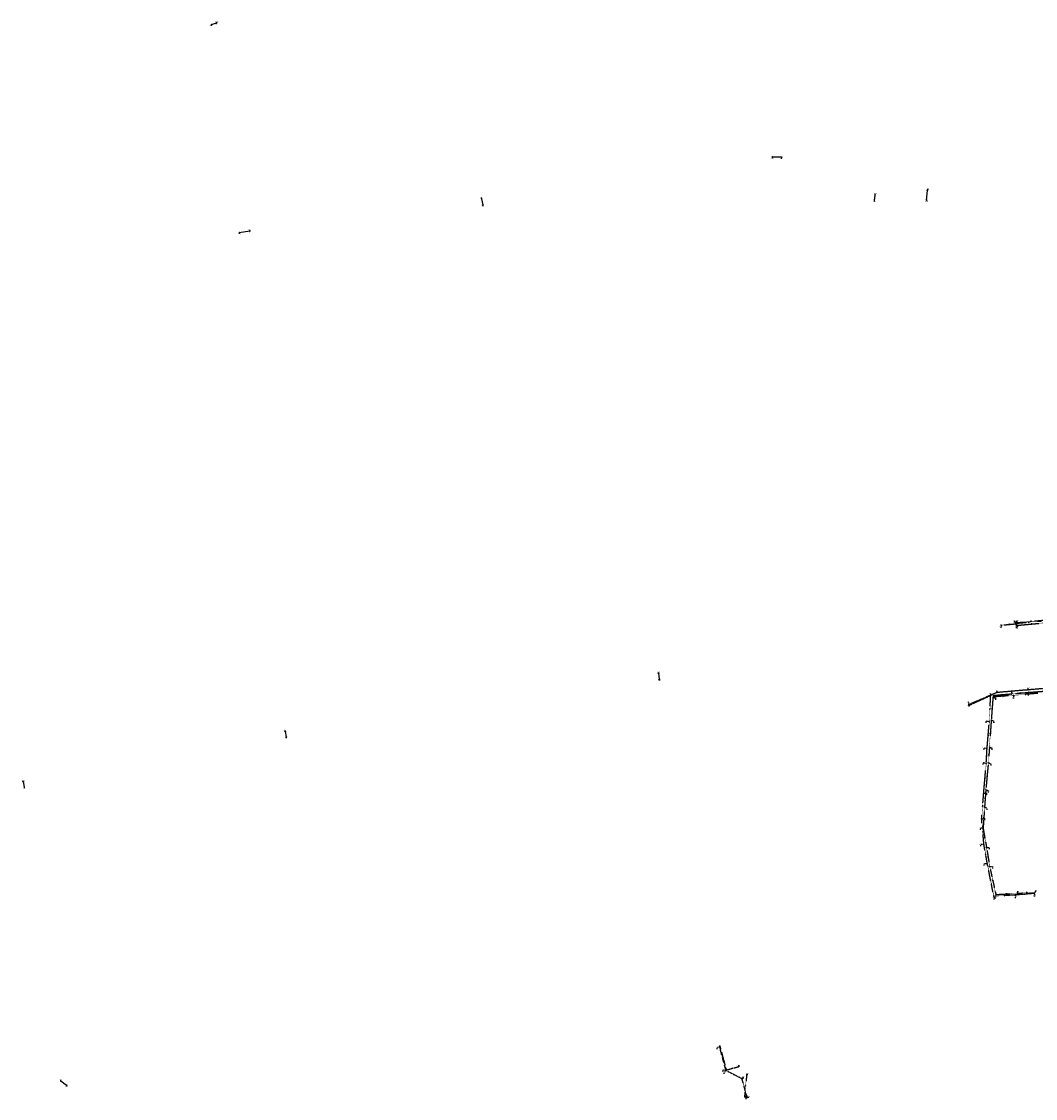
# Model space of a CAD drawing. Extents: x 188323 to 208361, y 565368 to 574910.
# Tile 32 of 256: x 197372 to 199667, y 568993 to 571431. Entities that reach past the tile are written whole.
import ezdxf

# ---------------------------------------------------------------- set-up
doc = ezdxf.new("R2010")
doc.units = 0
for name, pattern in [('BORDER', [1.75, 0.5, -0.25, 0.5, -0.25, 0, -0.25]), ('CENTER', [2, 1.25, -0.25, 0.25, -0.25]), ('DASHDOT', [1, 0.5, -0.25, 0, -0.25]), ('DASHED', [0.75, 0.5, -0.25])]:
    doc.linetypes.add(name, pattern=pattern)
doc.layers.get('0').update_dxf_attribs({"linetype": 'CONTINUOUS'})
for name, color, linetype in [('RIO-AFM', 7, 'CONTINUOUS'), ('RIO-BOK', 7, 'CONTINUOUS'), ('RIO-DET', 7, 'CONTINUOUS'), ('RIO-KNP', 7, 'CONTINUOUS'), ('RIO-KNR', 7, 'CONTINUOUS'), ('RIO-LAG', 7, 'CONTINUOUS'), ('RIO-LAG_1B', 7, 'DASHED'), ('RIO-LAG_2B', 7, 'DASHED'), ('RIO-LAG_3', 7, 'CENTER'), ('RIO-LAG_4', 7, 'BORDER'), ('RIO-LEN', 7, 'CONTINUOUS'), ('RIO-MVD', 1, 'CONTINUOUS'), ('RIO-VRB', 6, 'DASHDOT'), ('RIO-VRH', 7, 'CONTINUOUS')]:
    doc.layers.add(name, color=color, linetype=linetype)
doc.styles.add('RIO-TXT', font='isocp.shx')

# ---------------------------------------------------------------- blocks, each defined once
blk = doc.blocks.new('L_VHR')
blk.add_lwpolyline([(-0.5, 0), (0.5, 0), (-0.5, 0.15), (-0.5, -0.15), (0.5, 0)])
blk = doc.blocks.new('K_IPR')
blk.add_lwpolyline([(-0.5, -0.5), (0.5, -0.5), (0.5, 0.5), (-0.5, 0.5)], close=True)
blk.add_solid([(-0.5, 0.5), (0.5, 0.5), (-0.5, -0.5), (0.5, -0.5)])
at = {"style": 'RIO-TXT', "flags": 1}
blk.add_attdef('KNOOPNAAM', (2, 2), '', height=1, dxfattribs=at)
blk = doc.blocks.new('K_UTB')
blk.add_lwpolyline([(0.5, 0.15), (0.5, -0.3), (-0.5, -0.3), (-0.5, 0.15), (-0.45, 0.15), (-0.45, -0.25), (0, -0.25), (0.45, -0.25), (0.45, 0.15)], close=True)
blk.add_lwpolyline([(0.85, 0.6), (0.55, 0.65), (0.614828, 0.459583), (0.850842, 0.598937)])
blk.add_arc((0.85, -0.25), 0.85, 90, 180)
at = {"style": 'RIO-TXT', "flags": 1}
blk.add_attdef('KNOOPNAAM', (2, 2), '', height=1, dxfattribs=at)
blk = doc.blocks.new('K_DIV')
for p, q in [((-0.65, 0.65), (-0.65, -0.65)), ((0.65, 0.65), (-0.65, 0.65)), ((0.65, -0.65), (0.65, 0.65)), ((-0.65, -0.65), (0.65, -0.65))]:
    blk.add_line(p, q)
blk = doc.blocks.new('K_IPD')
blk.add_lwpolyline([(-0.496027, 0.307994), (0.503973, 0.307994), (0.003973, -0.558031)], close=True)
blk.add_solid([(-0.496027, 0.307994), (0.503973, 0.307994), (0.003973, -0.558031)])
at = {"style": 'RIO-TXT', "flags": 1}
blk.add_attdef('KNOOPNAAM', (2, 2), '', height=1, dxfattribs=at)
blk = doc.blocks.new('K_IPG')
blk.add_circle((0, 0), 0.5)
for points in [[(0, 0), (-0.5, 0), (-0.433013, 0.25)], [(0, 0), (-0.433013, -0.25), (-0.5, 0)], [(0, 0), (-0.433013, 0.25), (-0.25, 0.433013)], [(0, 0), (-0.25, -0.433013), (-0.433013, -0.25)], [(0, 0), (-0.25, 0.433013), (0, 0.5)], [(0, 0), (0, -0.5), (-0.25, -0.433013)], [(0, 0), (0, 0.5), (0.25, 0.433013)], [(0, 0), (0.25, 0.433013), (0.433013, 0.25)], [(0, 0), (0.433013, 0.25), (0.5, 0)], [(0, 0), (0.5, 0), (0.433013, -0.25)], [(0, 0), (0.433013, -0.25), (0.25, -0.433013)], [(0, 0), (0.25, -0.433013), (0, -0.5)]]:
    blk.add_solid(points)
at = {"style": 'RIO-TXT', "flags": 1}
blk.add_attdef('KNOOPNAAM', (2, 2), '', height=1, dxfattribs=at)
blk = doc.blocks.new('K_FIC')
blk.add_circle((0, 0), 0.0625)
at = {"style": 'RIO-TXT', "flags": 1}
blk.add_attdef('KNOOPNAAM', (2, 2), '', height=1, dxfattribs=at)
blk = doc.blocks.new('35_01______120327____120310_')
at = {"layer": 'RIO-LAG_1B'}
blk.add_line((0, 0), (0.588, -9.804), dxfattribs=at)
at = {"layer": 'RIO-VRH', "xscale": 2, "yscale": 2, "zscale": 2, "rotation": 273.4096}
blk.add_blockref('L_VHR', (0.294, -4.902), dxfattribs=at)
at = {"layer": 'RIO-AFM', "style": 'RIO-TXT'}
blk.add_text('r 250', height=0.9, rotation=273.4096, dxfattribs=at).set_placement((0.7288, -3.7937))
at = {"layer": 'RIO-BOK', "style": 'RIO-TXT'}
for s, p in [('-0.30', (-1.3136, -1.4812)), ('-0.38', (-1.0545, -5.7944))]:
    blk.add_text(s, height=0.9, rotation=273.4096, dxfattribs=at).set_placement(p)
at = {"layer": 'RIO-LEN', "style": 'RIO-TXT'}
blk.add_text('5m', height=0.9, rotation=273.4096, dxfattribs=at).set_placement((0.6316, -2.1766))
blk = doc.blocks.new('627_03______38011_____38012_')
at = {"layer": 'RIO-LAG_2B'}
blk.add_line((0, 0), (9.351, 3), dxfattribs=at)
at = {"layer": 'RIO-AFM', "style": 'RIO-TXT'}
blk.add_text('r 200', height=0.9, rotation=17.7879, dxfattribs=at).set_placement((3.4942, 1.6463))
at = {"layer": 'RIO-BOK', "style": 'RIO-TXT'}
for p in [(1.7606, -0.9054), (5.874, 0.4145)]:
    blk.add_text('-1.08', height=0.9, rotation=17.7879, dxfattribs=at).set_placement(p)
at = {"layer": 'RIO-LEN', "style": 'RIO-TXT'}
blk.add_text('5m', height=0.9, rotation=17.7879, dxfattribs=at).set_placement((1.9516, 1.1513))

msp = doc.modelspace()

# ---------------------------------------------------------------- linework, layer by layer
at = {"layer": 'RIO-LAG'}
for p, q in [((197812.512, 571426.752), (197801.008, 571423.296)), ((199091.712, 571123.392), (199070.288, 571123.776)), ((199302.736, 571037.696), (199301.696, 571024.896)), ((199420.256, 571025.728), (199421.888, 571048.704)), ((198413.152, 571029.376), (198415.568, 571015.424)), ((197888.24, 570955.84), (197864.816, 570952.128)), ((198813.504, 569955.648), (198815.184, 569941.952)), ((197968.544, 569824.448), (197970.592, 569811.328)), ((197375.664, 569710.528), (197377.584, 569697.92)), ((197473.888, 569022.848), (197460.624, 569032.576))]:
    msp.add_line(p, q, dxfattribs=at)
at = {"layer": 'RIO-LAG_1B'}
for p, q in [((199623.008, 570068.8), (199679.488, 570073.92)), ((199623.008, 570068.8), (199623.296, 570063.936)), ((199623.296, 570063.936), (199691.968, 570070.272)), ((199612.8, 569909.184), (199650.4, 569912.32)), ((199650.4, 569912.32), (199689.504, 569915.392)), ((199565.248, 569905.024), (199515.984, 569882.56)), ((199562.096, 569845.632), (199565.248, 569905.024)), ((199565.248, 569905.024), (199612.8, 569909.184)), ((199556.992, 569785.024), (199562.096, 569845.632)), ((199555.104, 569751.104), (199556.992, 569785.024)), ((199549.408, 569684.672), (199555.104, 569751.104)), ((199544.784, 569626.176), (199549.408, 569684.672)), ((199550.016, 569567.488), (199544.784, 569626.176)), ((199557.632, 569524.672), (199550.016, 569567.488)), ((199572.304, 569451.072), (199557.632, 569524.672)), ((199620.608, 569453.824), (199572.304, 569451.072)), ((199664.032, 569457.472), (199620.608, 569453.824)), ((198952.576, 569110.848), (198966.976, 569057.792)), ((198966.976, 569057.792), (198994.272, 569065.216))]:
    msp.add_line(p, q, dxfattribs=at)
msp.add_lwpolyline([(199588.656, 570064.448), (199624.8, 570067.84), (199625.552, 570069.056)], dxfattribs=at)
at = {"layer": 'RIO-LAG_2B'}
for p, q in [((199622.208, 570070.016), (199690.528, 570076.288)), ((199671.808, 569910.208), (199616.4, 569905.6)), ((199570.496, 569902.016), (199566.496, 569850.112)), ((199616.4, 569905.6), (199570.496, 569902.016)), ((199566.496, 569850.112), (199562.496, 569789.12)), ((199562.496, 569789.12), (199559.904, 569753.28)), ((199559.904, 569753.28), (199554.256, 569692.288)), ((199554.256, 569692.288), (199551.392, 569652.928)), ((199551.392, 569652.928), (199548.096, 569604.8)), ((199548.096, 569604.8), (199555.808, 569561.6)), ((199555.808, 569561.6), (199562.896, 569518.528)), ((199562.896, 569518.528), (199576.992, 569454.976)), ((199576.992, 569454.976), (199625.904, 569457.6)), ((199625.904, 569457.6), (199667.504, 569460.928)), ((198966.32, 569056.32), (198951.936, 569109.312)), ((199002.528, 569037.888), (198966.32, 569056.32)), ((199013.2, 568998.72), (199002.528, 569037.888)), ((199012.992, 569046.848), (199008.128, 568997.056)), ((199008.128, 568997.056), (199013.2, 568998.72))]:
    msp.add_line(p, q, dxfattribs=at)
at = {"layer": 'RIO-LAG_3'}
for p, q in [((199579.008, 569912), (199516.288, 569884.864)), ((199649.52, 569918.016), (199579.008, 569912)), ((199713.28, 569923.392), (199649.52, 569918.016))]:
    msp.add_line(p, q, dxfattribs=at)
at = {"layer": 'RIO-LAG_4'}
msp.add_lwpolyline([(199623.008, 570068.8), (199621.936, 570068.736), (199622.192, 570070.016), (199622.208, 570070.016)], dxfattribs=at)
at = {"layer": 'RIO-VRB'}
for p, q in [((197801.01, 571423.3), (197801.5435, 571420.9716)), ((197812.52, 571426.75), (197814.4964, 571429.8058)), ((199070.29, 571123.8), (199070.9971, 571120.4868)), ((199091.72, 571123.4), (199092.4271, 571120.0868)), ((198413.16, 571029.37), (198413.1597, 571032.145)), ((199302.74, 571037.67), (199304.7164, 571040.7258)), ((199421.88, 571048.69), (199423.8564, 571051.7458)), ((198415.57, 571015.41), (198416.1035, 571013.0816)), ((199301.69, 571024.92), (199302.2235, 571022.5916)), ((199420.25, 571025.7), (199420.7835, 571023.3716)), ((197888.24, 570955.85), (197889.2914, 570959.4397)), ((197864.82, 570952.13), (197865.3535, 570949.8016)), ((199588.65, 570064.46), (199589.1835, 570062.1316)), ((199622.2, 570069.99), (199618.937, 570074.5769)), ((199623, 570068.8), (199625.0771, 570075.2089)), ((199623.29, 570063.92), (199623.8235, 570061.5916)), ((198813.5, 569955.62), (198813.4997, 569958.395)), ((198815.18, 569941.98), (198815.7135, 569939.6516)), ((199579, 569912), (199579.7071, 569916.7132)), ((199612.8, 569909.2), (199613.5071, 569913.9132)), ((199649.52, 569918), (199650.2271, 569922.7132)), ((199650.4, 569912.3), (199651.1071, 569908.9868)), ((199516.29, 569884.86), (199515.4079, 569890.5577)), ((199565.24, 569905), (199565.9471, 569909.7132)), ((199570.5, 569902), (199576.6269, 569899.1622)), ((199616.4, 569905.6), (199617.1071, 569902.2868)), ((199515.98, 569882.57), (199516.5135, 569880.2416)), ((199562.1, 569845.6), (199555.1321, 569847.5265)), ((199566.5, 569850.1), (199572.6269, 569847.2622)), ((197968.54, 569824.47), (197968.5397, 569827.245)), ((197970.59, 569811.34), (197971.1235, 569809.0116)), ((199562.5, 569789.1), (199568.6269, 569786.2622)), ((199557, 569785), (199550.0321, 569786.9265)), ((199555.1, 569751.1), (199548.1321, 569753.0265)), ((199559.9, 569753.3), (199566.0269, 569750.4622)), ((197375.67, 569710.5), (197375.6697, 569713.275)), ((197377.58, 569697.93), (197378.1135, 569695.6016)), ((199554.25, 569692.3), (199560.3769, 569689.4622)), ((199549.4, 569684.7), (199556.3675, 569684.1713)), ((199551.4, 569652.9), (199557.5269, 569650.0622)), ((199544.78, 569626.2), (199551.855, 569626.9)), ((199548.1, 569604.8), (199542.025, 569605.4981)), ((199550.01, 569567.5), (199542.935, 569568.1978)), ((199555.8, 569561.6), (199562.7675, 569561.0713)), ((199557.64, 569524.7), (199550.6729, 569524.1691)), ((199562.9, 569518.5), (199569.8675, 569517.9713)), ((199572.3, 569451.1), (199573.0071, 569447.7868)), ((199577, 569455), (199575.7746, 569448.7319)), ((199620.6, 569453.8), (199621.3071, 569450.4868)), ((199625.9, 569457.6), (199626.6071, 569462.3132)), ((199664.04, 569457.5), (199664.7471, 569454.1868)), ((198951.93, 569109.34), (198945.9476, 569108.9831)), ((198952.57, 569110.82), (198952.5697, 569113.595)), ((198966.32, 569056.31), (198959.3521, 569058.2365)), ((198966.97, 569057.8), (198962.4245, 569053.0784)), ((198994.27, 569065.22), (198995.8072, 569068.5832)), ((197460.62, 569032.57), (197460.6197, 569035.345)), ((199002.52, 569037.89), (199005.7818, 569042.478)), ((199013, 569046.86), (199014.9764, 569049.9158)), ((197473.89, 569022.87), (197474.4235, 569020.5416)), ((199013.2, 568998.7), (199011.808, 568995.5701))]:
    msp.add_line(p, q, dxfattribs=at)

# ---------------------------------------------------------------- block references
at = {"layer": 'RIO-DET'}
for name, p in [('35_01______120327____120310_', (199625.504, 570066.304)), ('627_03______38011_____38012_', (199010.624, 568994.56))]:
    msp.add_blockref(name, p, dxfattribs=at)
at = {"layer": 'RIO-KNP', "xscale": 1.25, "yscale": 1.25, "zscale": 1.25}
for name, p in [('K_UTB', (197801.008, 571423.296)), ('K_UTB', (197812.512, 571426.752)), ('K_UTB', (199070.288, 571123.776)), ('K_UTB', (199091.712, 571123.392)), ('K_UTB', (199302.736, 571037.696)), ('K_UTB', (199421.888, 571048.704)), ('K_UTB', (198413.152, 571029.376)), ('K_UTB', (198415.568, 571015.424)), ('K_UTB', (199301.696, 571024.896)), ('K_UTB', (199420.256, 571025.728)), ('K_UTB', (197864.816, 570952.128)), ('K_UTB', (197888.24, 570955.84)), ('K_IPR', (199588.656, 570064.448)), ('K_IPD', (199622.208, 570070.016)), ('K_DIV', (199623.008, 570068.8)), ('K_IPR', (199623.296, 570063.936)), ('K_UTB', (198813.504, 569955.648)), ('K_UTB', (198815.184, 569941.952)), ('K_IPG', (199579.008, 569912)), ('K_IPR', (199612.8, 569909.184)), ('K_IPG', (199649.52, 569918.016)), ('K_IPR', (199650.4, 569912.32)), ('K_UTB', (199516.288, 569884.864)), ('K_IPR', (199565.248, 569905.024)), ('K_IPD', (199570.496, 569902.016)), ('K_IPD', (199616.4, 569905.6)), ('K_UTB', (199515.984, 569882.56)), ('K_IPR', (199562.096, 569845.632)), ('K_IPD', (199566.496, 569850.112)), ('K_UTB', (197968.544, 569824.448)), ('K_UTB', (197970.592, 569811.328)), ('K_IPD', (199562.496, 569789.12)), ('K_IPR', (199556.992, 569785.024)), ('K_IPR', (199555.104, 569751.104)), ('K_IPD', (199559.904, 569753.28)), ('K_UTB', (197375.664, 569710.528)), ('K_UTB', (197377.584, 569697.92)), ('K_IPD', (199554.256, 569692.288)), ('K_IPR', (199549.408, 569684.672)), ('K_IPD', (199551.392, 569652.928)), ('K_IPR', (199544.784, 569626.176)), ('K_IPD', (199548.096, 569604.8)), ('K_IPR', (199550.016, 569567.488)), ('K_IPD', (199555.808, 569561.6)), ('K_IPR', (199557.632, 569524.672)), ('K_IPD', (199562.896, 569518.528)), ('K_IPR', (199572.304, 569451.072)), ('K_IPD', (199576.992, 569454.976)), ('K_IPR', (199620.608, 569453.824)), ('K_IPD', (199625.904, 569457.6)), ('K_IPR', (199664.032, 569457.472)), ('K_IPD', (198951.936, 569109.312)), ('K_IPR', (198952.576, 569110.848)), ('K_IPR', (198966.976, 569057.792)), ('K_UTB', (198994.272, 569065.216)), ('K_UTB', (197460.624, 569032.576)), ('K_IPD', (198966.32, 569056.32)), ('K_IPD', (199002.528, 569037.888)), ('K_IPD', (199012.992, 569046.848)), ('K_UTB', (197473.888, 569022.848)), ('K_FIC', (199008.128, 568997.056)), ('K_IPD', (199013.2, 568998.72))]:
    msp.add_blockref(name, p, dxfattribs=at)
at = {"layer": 'RIO-VRH', "xscale": 2, "yscale": 2, "zscale": 2}
for p, rotation in [((199606.725, 570066.135), 185.2939), ((199623.145, 570066.36), 273.4096), ((199651.245, 570071.37), 5.1985), ((199656.36, 570073.14), 5.268), ((199657.625, 570067.09), 5.2744), ((199631.6, 569910.75), 184.7127), ((199589.02, 569907.1), 185.0462), ((199593.45, 569903.8), 364.4842), ((199644.1, 569907.9), 364.746), ((199563.67, 569875.3), 86.9653), ((199568.5, 569876.05), 445.5842), ((199559.55, 569815.3), 85.1808), ((199564.5, 569819.6), 446.2396), ((199556.05, 569768.05), 86.7833), ((199561.2, 569771.2), 445.8375), ((199552.25, 569717.9), 85.085), ((199557.075, 569722.8), 444.6996), ((199552.825, 569672.6), 445.8541), ((199547.09, 569655.45), 85.4759), ((199549.75, 569628.85), 446.0666), ((199547.395, 569596.85), 95.1), ((199551.95, 569583.2), 460.1144), ((199553.825, 569546.1), 100.116), ((199559.35, 569540.05), 459.3626), ((199564.97, 569487.9), 101.273), ((199569.95, 569486.75), 462.5271), ((199596.45, 569452.45), 183.1992), ((199601.45, 569456.3), 183.0432), ((199642.32, 569455.65), 184.8679), ((199646.7, 569459.25), 184.5351), ((198959.125, 569082.825), 285.1895), ((198959.77, 569084.31), 285.2023), ((198980.62, 569061.51), 15.2039), ((198984.42, 569047.1), 333.0339), ((199007.86, 569018.295), 285.2515), ((199010.56, 569021.965), 264.3937)]:
    msp.add_blockref('L_VHR', p, dxfattribs=dict(at, rotation=rotation))

# ---------------------------------------------------------------- texts
at = {"layer": 'RIO-AFM', "style": 'RIO-TXT'}
for s, rotation, p in [('r 500', 376.6838, (197805.8439, 571425.2743)), ('r 800', 358.9308, (199080.204, 571124.1213)), ('r 400', 445.2835, (199301.6467, 571030.5287)), ('r 400', 85.9358, (199420.5089, 571036.4221)), ('r 500', 279.8029, (198414.7237, 571023.2744)), ('r 500', 369.0245, (197875.65, 570954.3636)), ('r 250', 5.2939, (199605.872, 570066.5581)), ('r 75', 362.7004, (199621.637, 570069.2361)), ('r 250', 5.1985, (199650.3929, 570071.7945)), ('r 250', 5.268, (199655.5072, 570073.5635)), ('r 400', 5.2744, (199656.7725, 570067.5134)), ('r 500', 277.03, (198814.741, 569949.6658)), ('r 1250', 364.8627, (199613.139, 569915.4283)), ('r 300', 4.7127, (199630.7514, 569911.1817)), ('r 1000', 384.4792, (199539.4127, 569893.8073)), ('r 1250', 383.3999, (199546.4462, 569898.4789)), ('r 300', 5.0462, (199588.1692, 569907.5268)), ('r 300', 364.4842, (199592.6016, 569904.2491)), ('r 300', 364.746, (199643.2494, 569908.3483)), ('r 700', 86.9653, (199563.1279, 569874.5171)), ('r 300', 445.5842, (199567.9232, 569875.2813)), ('r 500', 278.8822, (197969.9377, 569818.7833)), ('r 700', 85.1808, (199558.9838, 569814.5348)), ('r 300', 446.2396, (199563.9292, 569818.8254)), ('r 600', 86.7833, (199555.5055, 569767.2692)), ('r 300', 445.8375, (199560.6318, 569770.4287)), ('r 600', 85.085, (199551.6826, 569717.1357)), ('r 300', 444.6996, (199556.4836, 569722.041)), ('r 400', 278.6482, (197377.0011, 569705.0918)), ('r 300', 445.8541, (199552.2558, 569671.8283)), ('r 600', 85.4759, (199546.5278, 569654.6819)), ('r 300', 446.0666, (199549.181, 569628.0769)), ('r 500', 275.1, (199547.8392, 569597.7033)), ('r 300', 280.1144, (199552.3132, 569584.0882)), ('r 500', 280.116, (199554.188, 569546.9881)), ('r 300', 279.3626, (199559.7247, 569540.9333)), ('r 500', 281.2729, (199565.3248, 569488.7973)), ('r 300', 282.5271, (199570.282, 569487.654)), ('r 400', 363.1992, (199595.6121, 569452.9188)), ('r 300', 3.0432, (199600.6146, 569456.7563)), ('r 400', 364.8679, (199641.469, 569456.0927)), ('r 300', 4.5351, (199645.8527, 569459.6844)), ('r 200', 285.1895, (198959.4116, 569083.7427)), ('r 200', 285.2023, (198960.0564, 569085.2277)), ('r 200', 15.2039, (198979.7071, 569061.78)), ('r 200', 333.0339, (198983.9298, 569047.9243)), ('r 300', 323.8379, (197466.8986, 569028.6057)), ('r 200', 285.2515, (199008.1413, 569019.2115)), ('r 200', 444.3937, (199009.9681, 569021.2086))]:
    msp.add_text(s, height=0.9, rotation=rotation, dxfattribs=at).set_placement(p)
at = {"layer": 'RIO-BOK', "style": 'RIO-TXT'}
for s, rotation, p in [('-0.93', 5.2939, (199590.173, 570063.1951)), ('-0.30', 362.7004, (199618.9711, 570067.2065)), ('-0.30', 495.0045, (199622.1983, 570071.9697)), ('-0.75', 5.268, (199623.7224, 570068.7244)), ('-0.30', 58.4128, (199624.5953, 570064.8038)), ('-0.30', 5.1985, (199624.5209, 570067.5326)), ('-0.38', 5.2744, (199624.8126, 570062.6546)), ('-1.70', 364.8627, (199580.5142, 569910.7247)), ('-0.57', 4.7127, (199646.4281, 569910.5678)), ('-0.57', 4.5327, (199651.906, 569911.015)), ('-1.13', 384.4792, (199562.076, 569902.0558)), ('-1.13', 86.9653, (199566.4216, 569900.8307)), ('-0.65', 5.0462, (199566.7575, 569903.7286)), ('-1.51', 445.5842, (199571.5505, 569897.8066)), ('-1.51', 364.4842, (199572.0058, 569900.7147)), ('-0.61', 5.0462, (199608.8387, 569907.4447)), ('-1.60', 364.4842, (199612.4196, 569903.9102)), ('-0.61', 4.7127, (199614.3101, 569907.9198)), ('-1.60', 364.746, (199617.9116, 569904.3216)), ('-1.13', 384.4792, (199517.8345, 569881.8771)), ('-1.07', 85.1808, (199563.1512, 569841.3966)), ('-1.07', 86.9653, (199563.5719, 569846.9239)), ('-1.38', 446.2396, (199567.5927, 569845.9202)), ('-1.38', 445.5842, (199568.0026, 569851.389)), ('-1.00', 85.1808, (199558.5125, 569786.2774)), ('-1.34', 446.2396, (199563.9878, 569790.4061)), ('-1.00', 86.7833, (199558.1683, 569780.8277)), ('-1.34', 445.8375, (199563.5793, 569784.9112)), ('-0.94', 85.085, (199556.1442, 569746.8949)), ('-0.94', 86.7833, (199556.5761, 569752.4192)), ('-1.21', 444.6996, (199560.8799, 569749.0922)), ('-1.21', 445.8375, (199561.3969, 569754.5956)), ('-1.08', 445.8541, (199555.3281, 569688.111)), ('-1.08', 444.6996, (199555.7723, 569693.5657)), ('-0.90', 85.4759, (199550.4728, 569680.5021)), ('-0.90', 85.085, (199550.9146, 569685.9749)), ('-1.04', 446.0666, (199552.4882, 569648.7163)), ('-1.04', 445.8541, (199552.8965, 569654.1961)), ('-0.84', 275.1, (199543.5107, 569624.6807)), ('-0.84', 85.4759, (199546.2859, 569627.4852)), ('-0.91', 280.1144, (199546.9684, 569603.1756)), ('-0.91', 446.0666, (199549.5917, 569606.1016)), ('-0.78', 275.1, (199548.2863, 569571.4625)), ('-0.78', 280.116, (199548.8784, 569565.8755)), ('-0.79', 280.1144, (199553.7271, 569565.3953)), ('-0.79', 279.3626, (199554.6472, 569559.9905)), ('-0.70', 280.116, (199555.5667, 569528.4952)), ('-0.70', 281.2729, (199556.5415, 569523.053)), ('-0.74', 279.3626, (199560.8769, 569522.3222)), ('-0.74', 282.5271, (199561.8378, 569516.8294)), ('-0.67', 281.2729, (199570.1701, 569454.8565)), ('-0.67', 363.1992, (199573.7766, 569449.7812)), ('-0.62', 282.5271, (199574.7823, 569458.7074)), ('-0.62', 3.0432, (199578.4721, 569453.6763)), ('-0.60', 363.1992, (199616.5832, 569452.2014)), ('-0.52', 3.0432, (199621.8798, 569455.9843)), ('-0.60', 364.8679, (199622.1144, 569452.5248)), ('-0.52', 4.5351, (199627.4061, 569456.3151)), ('-0.52', 364.8679, (199660.0718, 569455.7821)), ('-0.42', 4.5351, (199663.5226, 569459.1801)), ('-0.76', 285.1895, (198950.9465, 569107.6218)), ('-0.74', 285.2023, (198951.5869, 569109.1016)), ('-0.90', 285.1895, (198963.9262, 569059.9088)), ('-0.79', 285.2023, (198964.5754, 569061.3982)), ('-0.79', 15.2039, (198968.688, 569056.8161)), ('-0.84', 15.2039, (198990.6801, 569062.7935)), ('-0.90', 333.0339, (198966.9338, 569054.4278)), ('-0.99', 333.0339, (198998.2412, 569038.5224)), ('-0.99', 285.2515, (199001.5384, 569036.1707)), ('-1.25', 444.3937, (199013.9644, 569042.6459)), ('-1.35', 444.3937, (199009.6491, 568998.3275)), ('-1.08', 285.2515, (199010.7937, 569002.2933))]:
    msp.add_text(s, height=0.9, rotation=rotation, dxfattribs=at).set_placement(p)
at = {"layer": 'RIO-KNR', "style": 'RIO-TXT'}
for s, p in [('900222', (197797.7185, 571420.2216)), ('900221', (197810.6714, 571429.0558)), ('900216', (199067.1721, 571119.7368)), ('900215', (199088.6021, 571119.3368)), ('900217', (198409.3347, 571031.395)), ('900213', (199300.8914, 571039.9758)), ('900212', (199420.0314, 571050.9958)), ('900218', (198412.2785, 571012.3316)), ('900214', (199298.3985, 571021.8416)), ('900211', (199416.9585, 571022.6216)), ('900219', (197885.4664, 570958.6897)), ('900220', (197861.5285, 570949.0516)), ('120309', (199585.3585, 570061.3816)), ('12359', (199615.7495, 570073.8269)), ('120310', (199619.9985, 570060.8416)), ('120327', (199621.2521, 570074.4589)), ('900209', (198809.6747, 569957.645)), ('900210', (198811.8885, 569938.9016)), ('120011', (199562.1221, 569908.9632)), ('12346', (199576.5196, 569915.9632)), ('120013', (199609.6821, 569913.1632)), ('12345', (199647.0396, 569921.9632)), ('12347', (199512.2204, 569889.8077)), ('12041', (199573.4394, 569898.4122)), ('12040', (199613.9196, 569901.5368)), ('120014', (199647.2821, 569908.2368)), ('120012', (199512.6885, 569879.4916)), ('120010', (199551.3071, 569846.7765)), ('12042', (199569.4394, 569846.5122)), ('900207', (197964.7147, 569826.495)), ('900208', (197967.2985, 569808.2616)), ('120009', (199546.2071, 569786.1765)), ('12043', (199565.4394, 569785.5122)), ('120008', (199544.3071, 569752.2765)), ('12044', (199562.8394, 569749.7122)), ('900205', (197371.8447, 569712.525)), ('900206', (197374.2885, 569694.8516)), ('120007', (199552.5425, 569683.4213)), ('12045', (199557.1894, 569688.7122)), ('12046', (199554.3394, 569649.3122)), ('120006', (199548.03, 569626.15)), ('12047', (199538.8375, 569604.7481)), ('120005', (199539.11, 569567.4478)), ('12048', (199559.58, 569560.3213)), ('120004', (199546.8479, 569523.4191)), ('12049', (199566.68, 569517.2213)), ('120003', (199569.1821, 569447.0368)), ('12050', (199572.5871, 569447.9819)), ('120002', (199617.4821, 569449.7368)), ('12051', (199623.4196, 569461.5632)), ('120001', (199660.9221, 569453.4368)), ('12052', (199664.312, 569463.925)), ('38015', (198942.7601, 569108.2331)), ('380051', (198948.7447, 569112.845)), ('38014', (198956.1646, 569057.4865)), ('380053', (198991.9822, 569067.8332)), ('900204', (197456.7947, 569034.595)), ('380052', (198958.5995, 569052.3284)), ('38013', (199002.5943, 569041.728)), ('38010', (199011.7889, 569049.1658)), ('900203', (197470.5985, 569019.7916)), ('38012', (199008.6205, 568994.8201))]:
    msp.add_text(s, height=1.5, dxfattribs=at).set_placement(p)
at = {"layer": 'RIO-LEN', "style": 'RIO-TXT'}
for s, rotation, p in [('12m', 376.6838, (197803.7753, 571424.6528)), ('21m', 358.9308, (199078.0443, 571124.1603)), ('23m', 85.9358, (199420.3562, 571034.2675)), ('14m', 279.8029, (198414.3549, 571025.4027)), ('13m', 445.2835, (199301.4707, 571028.3759)), ('24m', 369.0245, (197873.5169, 570954.0234)), ('38m', 5.2939, (199603.7212, 570066.3588)), ('2m', 362.7004, (199620.0189, 570069.1587)), ('57m', 5.1985, (199648.2418, 570071.5988)), ('69m', 5.268, (199653.3563, 570073.3651)), ('69m', 5.2744, (199654.6217, 570067.3148)), ('14m', 277.03, (198814.4756, 569951.8094)), ('71m', 364.8627, (199610.9869, 569915.2438)), ('38m', 4.7127, (199628.5988, 569911.0043)), ('54m', 384.4792, (199537.4475, 569892.911)), ('68m', 383.3999, (199544.4645, 569897.6197)), ('48m', 5.0462, (199586.0176, 569907.3368)), ('46m', 364.4842, (199590.4483, 569904.0789)), ('56m', 364.746, (199641.0969, 569908.1682)), ('59m', 86.9653, (199563.0139, 569872.3601)), ('52m', 445.5842, (199567.7586, 569873.1276)), ('13m', 278.8822, (197969.6031, 569820.9172)), ('61m', 85.1808, (199558.8027, 569812.3824)), ('61m', 446.2396, (199563.7893, 569816.67)), ('34m', 86.7833, (199555.3846, 569765.1126)), ('36m', 445.8375, (199560.4767, 569768.2743)), ('67m', 85.085, (199551.4978, 569714.9836)), ('61m', 444.6996, (199556.2857, 569719.8901)), ('13m', 278.6482, (197376.6752, 569707.2271)), ('40m', 445.8541, (199552.1014, 569669.6739)), ('59m', 85.4759, (199546.3577, 569652.5286)), ('48m', 446.0666, (199549.0345, 569625.9218)), ('59m', 275.1, (199547.6461, 569599.8546)), ('44m', 280.1144, (199551.9328, 569586.2144)), ('43m', 280.116, (199553.8076, 569549.1144)), ('44m', 279.3626, (199559.3723, 569543.0644)), ('75m', 281.2729, (199564.9015, 569490.9154)), ('65m', 282.5271, (199569.8125, 569489.7624)), ('48m', 363.1992, (199593.4555, 569452.7969)), ('49m', 3.0432, (199598.4577, 569456.6416)), ('44m', 364.8679, (199639.3169, 569455.908)), ('42m', 4.5351, (199643.6995, 569459.5136)), ('55m', 285.1895, (198958.8446, 569085.8269)), ('55m', 285.2023, (198959.4889, 569087.3119)), ('28m', 15.2039, (198977.6227, 569061.2135)), ('41m', 333.0339, (198982.0041, 569048.9027)), ('16m', 323.8379, (197465.154, 569029.8792)), ('41m', 285.2515, (199007.572, 569021.2952)), ('50m', 444.3937, (199009.7587, 569019.0588))]:
    msp.add_text(s, height=0.9, rotation=rotation, dxfattribs=at).set_placement(p)
at = {"layer": 'RIO-MVD', "style": 'RIO-TXT'}
for s, p in [('%%U1.08', (199587.6535, 570059.9816)), ('%%U1.02', (199617.407, 570072.4269)), ('%%U1.10', (199622.2935, 570059.4416)), ('%%U1.04', (199623.5471, 570073.0589)), ('%%U0.91', (199578.1771, 569914.5632)), ('%%U0.89', (199611.9771, 569911.7632)), ('%%U0.82', (199648.6971, 569920.5632)), ('%%U1.01', (199564.4171, 569907.5632)), ('%%U0.79', (199575.0969, 569897.0122)), ('%%U0.83', (199615.5771, 569900.1368)), ('%%U0.91', (199649.5771, 569906.8368)), ('%%U0.86', (199553.6021, 569845.3765)), ('%%U0.86', (199571.0969, 569845.1122)), ('%%U0.87', (199548.5021, 569784.7765)), ('%%U0.85', (199567.0969, 569784.1122)), ('%%U0.88', (199546.6021, 569750.8765)), ('%%U0.87', (199564.4969, 569748.3122)), ('%%U0.84', (199554.8375, 569682.0213)), ('%%U0.92', (199558.8469, 569687.3122)), ('%%U0.91', (199555.9969, 569647.9122)), ('%%U0.85', (199550.325, 569624.75)), ('%%U0.84', (199540.495, 569603.3481)), ('%%U0.86', (199541.405, 569566.0478)), ('%%U0.75', (199561.2375, 569558.9213)), ('%%U0.83', (199549.1429, 569522.0191)), ('%%U0.87', (199568.3375, 569515.8213)), ('%%U1.11', (199574.2446, 569446.5819)), ('%%U0.80', (199619.7771, 569448.3368)), ('%%U0.86', (199625.0771, 569460.1632)), ('%%U0.90', (199663.2171, 569452.0368)), ('%%U0.90', (199665.9695, 569462.525)), ('%%U1.20', (199571.4771, 569445.6368)), ('%%U0.75', (198944.4176, 569106.8331)), ('%%U0.74', (198951.0397, 569111.445)), ('%%U0.71', (198957.8221, 569056.0865)), ('%%U0.71', (198994.2772, 569066.4332)), ('%%U0.71', (198960.8945, 569050.9284)), ('%%U0.50', (199004.2518, 569040.328)), ('%%U0.19', (199013.4464, 569047.7658)), ('%%U0.50', (199010.278, 568993.4201))]:
    msp.add_text(s, height=0.9, dxfattribs=at).set_placement(p)

doc.saveas('drawing.dxf')
